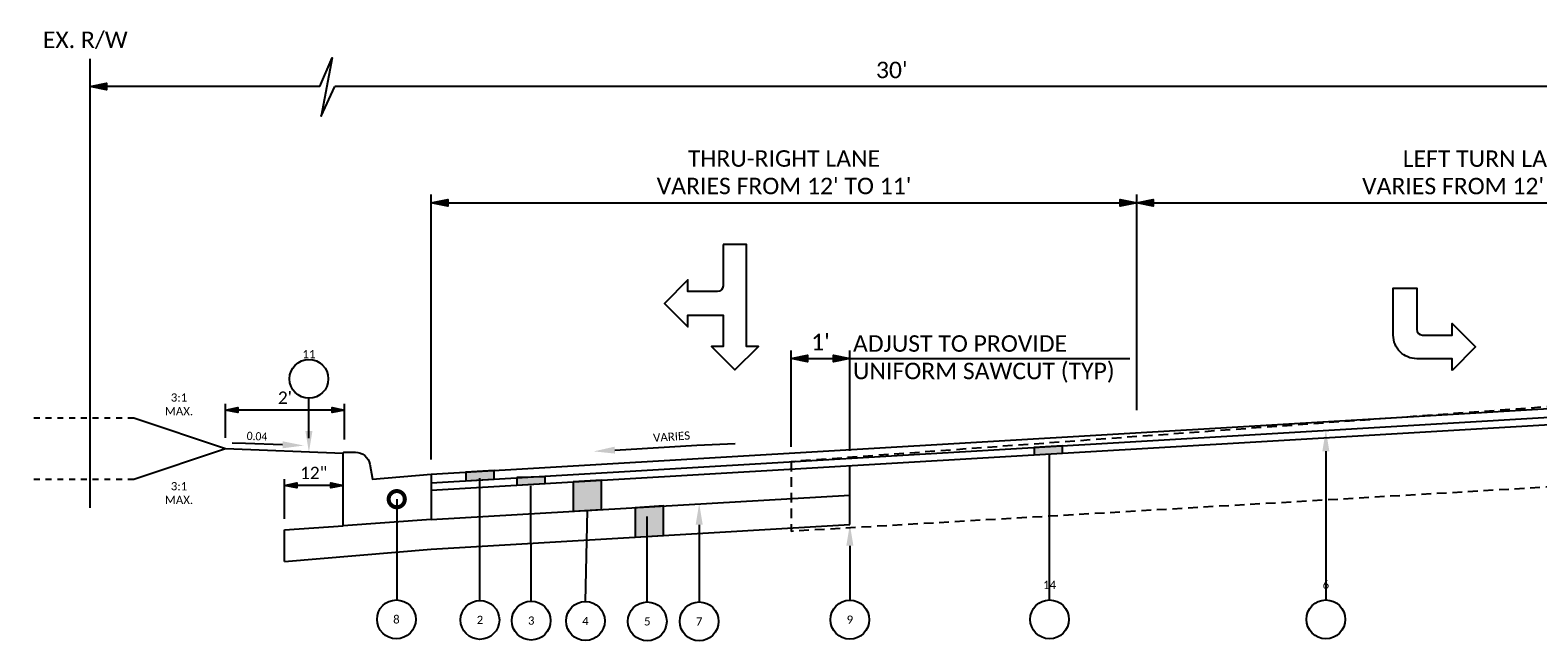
# Model space of a CAD drawing. Header units: feet. Extents: x -1960 to -1731, y 5839 to 5881.
# Tile 1 of 4: x -1960 to -1934, y 5857 to 5867. Entities that reach past the tile are written whole.
import ezdxf
from ezdxf import colors
from ezdxf.entities.mleader import LeaderData, LeaderLine
from ezdxf.math import Vec2, Vec3

# ---------------------------------------------------------------- set-up
doc = ezdxf.new("R2010")
doc.units = ezdxf.units.FT
doc.header["$MEASUREMENT"] = 0
for name, pattern in [('0', [2, 1, 1]), ('OhDOT_USTN2', [0.11, 0.069, -0.041]), ('OhDOT_USTN3', [0.22, 0.165, -0.055]), ('rowex', [0])]:
    doc.linetypes.add(name, pattern=pattern)
for name, color, linetype in [('RW_X_Fee_RW', 6, 'rowex'), ('SH_Text', 7, 'Continuous'), ('SH_TextM', 7, 'Continuous'), ('XS_P_Curb', 254, 'Continuous'), ('XS_P_Pavt_Layers', 7, 'Continuous'), ('XS_X_Ground_Line', 3, 'OhDOT_USTN2'), ('XS_X_Pavt', 133, 'OhDOT_USTN3')]:
    doc.layers.add(name, color=color, linetype=linetype)
doc.styles.add('Slanted Normal (0.14) Font 31', font='calibri.ttf', dxfattribs={"height": 0.14})
doc.styles.add('Slanted-Normal', font='calibri.ttf', dxfattribs={"height": 0.14})
doc.styles.add('Straight Normal (0.14) Font 30', font='calibri.ttf', dxfattribs={"height": 0.14})
doc.dimstyles.new('Dec-0  Slanted', dxfattribs={"dimtxt": 0.14, "dimasz": 0.14, "dimexe": 0.07, "dimexo": 0.125, "dimgap": 0.07, "dimtad": 1, "dimdec": 0, "dimzin": 3, "dimdsep": 46, "dimtxsty": 'Slanted-Normal', "dimblk": 'Dim1', "dimcen": 0, "dimclrd": 95, "dimclre": 95, "dimclrt": 7, "dimaunit": 1, "dimadec": 5, "dimazin": 3, "dimtfac": 1, "dimtdec": 0, "dimtmove": 0, "dimatfit": 0, "dimldrblk": 'Dim1', "dimfxl": 1, "dimtolj": 1, "dimtzin": 0, "dimlwd": -1, "dimlwe": -1, "dimarcsym": 0})

# ---------------------------------------------------------------- blocks, each defined once
blk = doc.blocks.new('Dim1')
h = blk.add_hatch(color=4)
h.dxf.hatch_style = 1
h.paths.add_polyline_path([(0, 0), (-1, -0.2), (-1, 0.2)])
at = {"color": 4}
blk.add_lwpolyline([(0, 0), (-1, -0.2), (-1, 0.2), (0, 0)], dxfattribs=at)
blk = doc.blocks.new('*D940')
at = {"layer": 'Defpoints', "color": 0, "transparency": 16777216}
for p in [(-1928.777, 5864.263), (-1928.777, 5861.005), (-1940.776, 5860.491)]:
    blk.add_point(p, dxfattribs=at)
at = {"layer": 'SH_TextM', "color": 95, "linetype": 'Continuous', "transparency": 16777216}
for p, q in [((-1940.776, 5860.741), (-1940.776, 5864.403)), ((-1928.777, 5861.255), (-1928.777, 5864.403)), ((-1940.496, 5864.263), (-1929.057, 5864.263))]:
    blk.add_line(p, q, dxfattribs=at)
at = {"layer": 'SH_TextM', "color": 95, "transparency": 16777216, "xscale": 0.28, "yscale": 0.28, "zscale": 0.28, "rotation": 180}
blk.add_blockref('Dim1', (-1940.776, 5864.263), dxfattribs=at)
at = {"layer": 'SH_TextM', "color": 95, "transparency": 16777216, "xscale": 0.28, "yscale": 0.28, "zscale": 0.28}
blk.add_blockref('Dim1', (-1928.777, 5864.263), dxfattribs=at)
at = {"layer": 'SH_TextM', "color": 7, "transparency": 16777216, "insert": (-1934.776, 5864.78), "char_height": 0.28, "width": 6.77981, "attachment_point": 5, "style": 'Slanted-Normal'}
blk.add_mtext("\\A1;LEFT TURN LANE \\PVARIES FROM 12' TO 11'", dxfattribs=at)
blk = doc.blocks.new('*D941')
at = {"layer": 'Defpoints', "color": 0, "transparency": 16777216}
for p in [(-1940.776, 5864.263), (-1940.776, 5860.491), (-1952.776, 5859.652)]:
    blk.add_point(p, dxfattribs=at)
at = {"layer": 'SH_TextM', "color": 95, "linetype": 'Continuous', "transparency": 16777216}
for p, q in [((-1952.776, 5859.902), (-1952.776, 5864.403)), ((-1940.776, 5860.741), (-1940.776, 5864.403)), ((-1952.496, 5864.263), (-1941.056, 5864.263))]:
    blk.add_line(p, q, dxfattribs=at)
at = {"layer": 'SH_TextM', "color": 95, "transparency": 16777216, "xscale": 0.28, "yscale": 0.28, "zscale": 0.28, "rotation": 180}
blk.add_blockref('Dim1', (-1952.776, 5864.263), dxfattribs=at)
at = {"layer": 'SH_TextM', "color": 95, "transparency": 16777216, "xscale": 0.28, "yscale": 0.28, "zscale": 0.28}
blk.add_blockref('Dim1', (-1940.776, 5864.263), dxfattribs=at)
at = {"layer": 'SH_TextM', "color": 7, "transparency": 16777216, "insert": (-1946.776, 5864.782), "char_height": 0.28, "width": 6.77981, "attachment_point": 5, "style": 'Slanted-Normal'}
blk.add_mtext("\\A1;THRU-RIGHT LANE \\PVARIES FROM 12' TO 11'", dxfattribs=at)
blk = doc.blocks.new('_DotSmall')
at = {"color": 0, "linetype": 'ByBlock', "const_width": 0.5}
blk.add_lwpolyline([(-0.0625, 0, 1), (0.0625, 0, 1)], format="xyb", close=True, dxfattribs=at)
blk = doc.blocks.new('*D949')
at = {"layer": 'Defpoints', "color": 0, "transparency": 16777216}
for p in [(-1955.276, 5859.462), (-1955.276, 5858.706), (-1954.276, 5858.776)]:
    blk.add_point(p, dxfattribs=at)
at = {"layer": 'SH_TextM', "color": 95, "linetype": 'Continuous', "transparency": 16777216}
for p, q in [((-1955.276, 5858.894), (-1955.276, 5859.567)), ((-1954.486, 5859.462), (-1955.066, 5859.462)), ((-1954.276, 5858.963), (-1954.276, 5859.567))]:
    blk.add_line(p, q, dxfattribs=at)
at = {"layer": 'SH_TextM', "color": 95, "transparency": 16777216, "xscale": 0.21, "yscale": 0.21, "zscale": 0.21, "rotation": 180}
blk.add_blockref('Dim1', (-1955.276, 5859.462), dxfattribs=at)
at = {"layer": 'SH_TextM', "color": 95, "transparency": 16777216, "xscale": 0.21, "yscale": 0.21, "zscale": 0.21}
blk.add_blockref('Dim1', (-1954.276, 5859.462), dxfattribs=at)
at = {"layer": 'SH_TextM', "color": 7, "transparency": 16777216, "insert": (-1954.776, 5859.673), "char_height": 0.21, "attachment_point": 5, "style": 'Slanted-Normal'}
blk.add_mtext('\\A1;12"', dxfattribs=at)
blk = doc.blocks.new('*D950')
at = {"layer": 'Defpoints', "color": 0, "transparency": 16777216}
for p in [(-1956.276, 5860.741), (-1956.276, 5860.085), (-1954.255, 5860.055)]:
    blk.add_point(p, dxfattribs=at)
at = {"layer": 'SH_TextM', "color": 95, "linetype": 'Continuous', "transparency": 16777216}
for p, q in [((-1956.276, 5860.272), (-1956.276, 5860.846)), ((-1954.465, 5860.741), (-1956.066, 5860.741)), ((-1954.255, 5860.243), (-1954.255, 5860.846))]:
    blk.add_line(p, q, dxfattribs=at)
at = {"layer": 'SH_TextM', "color": 95, "transparency": 16777216, "xscale": 0.21, "yscale": 0.21, "zscale": 0.21, "rotation": 180}
blk.add_blockref('Dim1', (-1956.276, 5860.741), dxfattribs=at)
at = {"layer": 'SH_TextM', "color": 95, "transparency": 16777216, "xscale": 0.21, "yscale": 0.21, "zscale": 0.21}
blk.add_blockref('Dim1', (-1954.255, 5860.741), dxfattribs=at)
at = {"layer": 'SH_TextM', "color": 7, "transparency": 16777216, "insert": (-1955.266, 5860.952), "char_height": 0.21, "attachment_point": 5, "style": 'Slanted-Normal'}
blk.add_mtext("\\A1;2'", dxfattribs=at)
blk = doc.blocks.new('*D951')
at = {"layer": 'Defpoints', "color": 0, "transparency": 16777216}
for p in [(-1945.656, 5861.617), (-1946.656, 5859.865), (-1945.656, 5859.799)]:
    blk.add_point(p, dxfattribs=at)
at = {"layer": 'SH_TextM', "color": 95, "linetype": 'Continuous', "transparency": 16777216}
for p, q in [((-1946.656, 5860.115), (-1946.656, 5861.757)), ((-1945.656, 5860.049), (-1945.656, 5861.757)), ((-1946.376, 5861.617), (-1945.936, 5861.617))]:
    blk.add_line(p, q, dxfattribs=at)
at = {"layer": 'SH_TextM', "color": 95, "transparency": 16777216, "xscale": 0.28, "yscale": 0.28, "zscale": 0.28, "rotation": 180}
blk.add_blockref('Dim1', (-1946.656, 5861.617), dxfattribs=at)
at = {"layer": 'SH_TextM', "color": 95, "transparency": 16777216, "xscale": 0.28, "yscale": 0.28, "zscale": 0.28}
blk.add_blockref('Dim1', (-1945.656, 5861.617), dxfattribs=at)
at = {"layer": 'SH_TextM', "color": 7, "transparency": 16777216, "insert": (-1946.156, 5861.897), "char_height": 0.28, "attachment_point": 5, "style": 'Slanted-Normal'}
blk.add_mtext("\\A1;1'", dxfattribs=at)

msp = doc.modelspace()

# ---------------------------------------------------------------- hatches: boundary and pattern name
at = {"layer": 'SH_Text'}
h = msp.add_hatch(color=256, dxfattribs=at)
h.dxf.hatch_style = 1
h.paths.add_polyline_path([(-1942.037, 5860.137), (-1942.522, 5860.108), (-1942.52, 5859.983), (-1942.037, 5860.011)])
h = msp.add_hatch(color=256, dxfattribs=at)
h.dxf.hatch_style = 1
h.paths.add_polyline_path([(-1951.707, 5859.715), (-1952.19, 5859.686), (-1952.19, 5859.54), (-1951.707, 5859.569)])
h = msp.add_hatch(color=256, dxfattribs=at)
h.dxf.hatch_style = 1
h.paths.add_polyline_path([(-1950.84, 5859.62), (-1951.323, 5859.591), (-1951.323, 5859.466), (-1950.84, 5859.494)])
h = msp.add_hatch(color=256, dxfattribs=at)
h.dxf.hatch_style = 1
h.paths.add_polyline_path([(-1949.88, 5859.551), (-1950.363, 5859.522), (-1950.363, 5859.022), (-1949.88, 5859.05)])
h = msp.add_hatch(color=256, dxfattribs=at)
h.dxf.hatch_style = 1
h.paths.add_polyline_path([(-1948.827, 5859.112), (-1949.311, 5859.083), (-1949.311, 5858.583), (-1948.827, 5858.611)])

# ---------------------------------------------------------------- linework, layer by layer
at = {"layer": 'RW_X_Fee_RW', "linetype": '0'}
msp.add_lwpolyline([(-1958.579, 5859.081), (-1958.579, 5866.712)], dxfattribs=at)
at = {"layer": 'SH_Text'}
for p, q in [((-1942.259, 5857.515), (-1942.259, 5859.998)), ((-1951.949, 5857.506), (-1951.949, 5859.585)), ((-1951.077, 5857.494), (-1951.081, 5859.456)), ((-1949.102, 5857.481), (-1949.102, 5858.933))]:
    msp.add_line(p, q, dxfattribs=at)
for points in [[(-1942.522, 5860.108), (-1942.52, 5859.983), (-1942.037, 5860.011), (-1942.037, 5860.137)], [(-1952.19, 5859.686), (-1952.19, 5859.54), (-1951.707, 5859.569), (-1951.707, 5859.715)], [(-1951.323, 5859.597), (-1951.323, 5859.466), (-1950.84, 5859.494), (-1950.84, 5859.607)], [(-1950.363, 5859.522), (-1950.363, 5859.022), (-1949.88, 5859.05), (-1949.88, 5859.551)], [(-1949.311, 5859.083), (-1949.311, 5858.583), (-1948.827, 5858.611), (-1948.827, 5859.112)]]:
    msp.add_lwpolyline(points, close=True, dxfattribs=at)
for points in [[(-1937.559, 5860.042), (-1937.557, 5857.515)], [(-1953.364, 5859.228), (-1953.364, 5857.515)], [(-1948.219, 5858.794), (-1948.218, 5857.481)], [(-1945.657, 5858.437), (-1945.656, 5857.51)]]:
    msp.add_lwpolyline(points, dxfattribs=at)
for centre in [(-1954.858, 5861.272), (-1953.37, 5857.185), (-1951.949, 5857.176), (-1951.077, 5857.164), (-1950.154, 5857.158), (-1949.102, 5857.151), (-1948.219, 5857.151), (-1945.656, 5857.18), (-1942.259, 5857.185), (-1937.559, 5857.185)]:
    msp.add_circle(centre, 0.33, dxfattribs=at)
for points in [[(-1937.619, 5860.042), (-1937.559, 5860.402), (-1937.499, 5860.042)], [(-1948.279, 5858.794), (-1948.219, 5859.154), (-1948.159, 5858.794)], [(-1945.716, 5858.437), (-1945.656, 5858.797), (-1945.596, 5858.437)]]:
    msp.add_solid(points, dxfattribs=at)
at = {"layer": 'SH_TextM', "color": 95, "linetype": 'Continuous'}
for p, q in [((-1954.67, 5866.24), (-1958.299, 5866.24)), ((-1930.223, 5866.24), (-1954.417, 5866.24))]:
    msp.add_line(p, q, dxfattribs=at)
at = {"layer": 'SH_TextM'}
for p, q in [((-1945.656, 5861.617), (-1940.891, 5861.617)), ((-1945.656, 5858.797), (-1945.656, 5859.799)), ((-1952.776, 5858.88), (-1945.656, 5859.298))]:
    msp.add_line(p, q, dxfattribs=at)
at = {"layer": 'SH_TextM', "color": 95, "linetype": 'Continuous'}
msp.add_lwpolyline([(-1954.67, 5866.24), (-1954.465, 5866.726), (-1954.649, 5865.735), (-1954.417, 5866.24)], dxfattribs=at)
at = {"layer": 'SH_TextM'}
for points in [[(-1952.776, 5859.652), (-1938.671, 5860.48), (-1930.676, 5860.95), (-1928.777, 5861.005)], [(-1952.776, 5859.506), (-1938.663, 5860.335), (-1930.669, 5860.804), (-1928.777, 5860.859)], [(-1952.776, 5859.381), (-1938.656, 5860.21), (-1930.664, 5860.679), (-1928.777, 5860.734)], [(-1956.276, 5860.085), (-1957.837, 5860.605)], [(-1956.276, 5860.085), (-1957.837, 5859.564)], [(-1954.276, 5860.005), (-1956.276, 5860.085)], [(-1950.154, 5857.488), (-1950.122, 5859.036)], [(-1955.276, 5858.706), (-1954.276, 5858.776)], [(-1955.276, 5858.168), (-1955.276, 5858.706)], [(-1952.776, 5858.379), (-1945.656, 5858.797)]]:
    msp.add_lwpolyline(points, dxfattribs=at)
at = {"layer": 'SH_TextM', "color": 9, "linetype": 'ByBlock', "lineweight": -2}
msp.add_lwpolyline([(-1954.858, 5860.264), (-1954.858, 5860.942)], dxfattribs=at)
at = {"layer": 'SH_TextM', "color": 9}
msp.add_solid([(-1954.798, 5860.386), (-1954.858, 5860.026), (-1954.918, 5860.386)], dxfattribs=at)
at = {"layer": 'XS_P_Curb'}
msp.add_lwpolyline([(-1952.776, 5859.652), (-1952.776, 5858.88), (-1954.276, 5858.776), (-1954.276, 5859.526), (-1954.276, 5860.005, -0.414214), (-1954.255, 5860.026), (-1954.068, 5860.026, -0.362465), (-1953.822, 5859.82), (-1953.776, 5859.567)], format="xyb", close=True, dxfattribs=at)
at = {"layer": 'XS_P_Pavt_Layers'}
msp.add_line((-1955.276, 5858.168), (-1952.776, 5858.379), dxfattribs=at)
for points in [[(-1947.812, 5863.555), (-1947.812, 5862.853, -0.399365), (-1947.909, 5862.755), (-1948.412, 5862.755), (-1948.412, 5862.955), (-1948.812, 5862.555), (-1948.412, 5862.155), (-1948.412, 5862.355), (-1947.812, 5862.355), (-1947.812, 5861.824), (-1948.012, 5861.824), (-1947.612, 5861.424), (-1947.212, 5861.824), (-1947.412, 5861.824), (-1947.412, 5863.555)], [(-1935.413, 5861.415), (-1935.413, 5861.615), (-1936.013, 5861.615, -0.414214), (-1936.413, 5862.015), (-1936.413, 5862.815), (-1936.013, 5862.815), (-1936.013, 5862.113, 0.399365), (-1935.915, 5862.015), (-1935.413, 5862.015), (-1935.413, 5862.215), (-1935.013, 5861.815)]]:
    msp.add_lwpolyline(points, format="xyb", close=True, dxfattribs=at)
at = {"layer": 'XS_X_Ground_Line'}
for points in [[(-1957.837, 5860.605), (-1959.6, 5860.605)], [(-1957.837, 5859.564), (-1959.6, 5859.564)]]:
    msp.add_lwpolyline(points, dxfattribs=at)
at = {"layer": 'XS_X_Pavt'}
msp.add_line((-1930.479, 5859.626), (-1946.656, 5858.681), dxfattribs=at)
msp.add_lwpolyline([(-1929.936, 5861.076), (-1946.656, 5859.865), (-1946.656, 5858.681)], dxfattribs=at)

# ---------------------------------------------------------------- block references
at = {"layer": 'SH_Text', "xscale": 0.55, "yscale": 0.55, "zscale": 0.55, "rotation": 90}
msp.add_blockref('_DotSmall', (-1953.364, 5859.228), dxfattribs=at)
at = {"layer": 'SH_TextM', "color": 95, "xscale": 0.28, "yscale": 0.28, "zscale": 0.28, "rotation": 180}
msp.add_blockref('Dim1', (-1958.579, 5866.24), dxfattribs=at)

# ---------------------------------------------------------------- texts
at = {"layer": 'SH_Text', "char_height": 0.14, "width": 0.80158, "attachment_point": 5, "style": 'Slanted Normal (0.14) Font 31'}
for s, insert in [('11', (-1954.858, 5861.692)), ('3:1\\PMAX.', (-1957.068, 5860.838)), ('3:1\\PMAX.', (-1957.068, 5859.331)), ('14', (-1942.259, 5857.771)), ('6', (-1937.559, 5857.774)), ('8', (-1953.37, 5857.185)), ('2', (-1951.949, 5857.176)), ('3', (-1951.077, 5857.164)), ('4', (-1950.154, 5857.158)), ('5', (-1949.102, 5857.151)), ('7', (-1948.219, 5857.151)), ('9', (-1945.656, 5857.18))]:
    msp.add_mtext(s, dxfattribs=dict(at, insert=insert))
at = {"layer": 'SH_Text', "char_height": 0.14, "width": 2.82258, "attachment_point": 8, "style": 'Slanted Normal (0.14) Font 31'}
for s, insert, rotation in [('{\\W0.9;0.04}', (-1955.745, 5860.226), 357.2404), ('VARIES', (-1948.684, 5860.22), 3.8294)]:
    msp.add_mtext(s, dxfattribs=dict(at, insert=insert, rotation=rotation))
at = {"layer": 'SH_TextM', "char_height": 0.28, "attachment_point": 1, "style": 'Slanted Normal (0.14) Font 31'}
for s, insert, width in [('EX. R/W', (-1959.384, 5867.174), 1.89493), ('ADJUST TO PROVIDE UNIFORM SAWCUT (TYP)', (-1945.603, 5862.013), 5.28972)]:
    msp.add_mtext(s, dxfattribs=dict(at, insert=insert, width=width))
at = {"layer": 'SH_TextM', "color": 7, "insert": (-1944.943, 5866.52), "char_height": 0.28, "attachment_point": 5, "style": 'Slanted-Normal'}
msp.add_mtext("\\A1;30'", dxfattribs=at)

# ---------------------------------------------------------------- dimensions: what is measured, and where the dimension line sits
at = {"layer": 'SH_TextM'}
for base, p1, p2, text, picture, middle in [((-1940.776, 5864.263), (-1952.776, 5859.652), (-1940.776, 5860.491), "THRU-RIGHT LANE \\PVARIES FROM 12' TO 11'", '*D941', (-1946.776, 5864.782)), ((-1928.777, 5864.263), (-1940.776, 5860.491), (-1928.777, 5861.005), "LEFT TURN LANE \\PVARIES FROM 12' TO 11'", '*D940', (-1934.776, 5864.78)), ((-1956.276, 5860.741), (-1954.255, 5860.055), (-1956.276, 5860.085), "2'", '*D950', (-1955.266, 5860.952)), ((-1955.276, 5859.462), (-1954.276, 5858.776), (-1955.276, 5858.706), '12"', '*D949', (-1954.776, 5859.673))]:
    dim = msp.add_linear_dim(base=base, p1=p1, p2=p2, text=text, dimstyle='Dec-0  Slanted', override={"dimpost": "'"}, dxfattribs=at)
    dim.commit()
    dim.dimension.update_dxf_attribs({"geometry": picture, "text_midpoint": middle})
dim = msp.add_linear_dim(base=(-1945.656, 5861.617), p1=(-1946.656, 5859.865), p2=(-1945.656, 5859.799), dimstyle='Dec-0  Slanted', override={"dimpost": "'"}, dxfattribs=at)
dim.commit()
dim.dimension.update_dxf_attribs({"geometry": '*D951', "text_midpoint": (-1946.156, 5861.897)})

# ---------------------------------------------------------------- leaders
at = {"layer": 'SH_Text'}
ml = msp.add_multileader_mtext('Standard', dxfattribs=at)
ml.set_content('', color=256, style='Straight Normal (0.14) Font 30')
ml.set_leader_properties(color=9)
ml.build(insert=Vec2(0, 0))
ml.multileader.update_dxf_attribs({"text_left_attachment_type": 2, "text_right_attachment_type": 2, "dogleg_length": 0.15, "arrow_head_size": 0.36, "scale": 2})
ctx = ml.context
ctx.base_point, ctx.scale, ctx.char_height, ctx.arrow_head_size, ctx.landing_gap_size, ctx.plane_origin, ctx.plane_x_axis, ctx.plane_y_axis = Vec3(-1956.522, 5860.192), 2, 0.28, 0.36, 0.18, Vec3(-1954.945, 5860.139), Vec3(0.999531, -0.030638), Vec3(0.030638, 0.999531)
ctx.left_attachment, ctx.right_attachment = 2, 2
notes = []
notes.append((ctx, [(0, (1, 1, 0), (-1955.936, 5860.174), (-0.999531, 0.030638), 0.226, [(0, [(-1954.945, 5860.139)], 0, [])])]))
ctx.mtext.insert, ctx.mtext.text_direction, ctx.mtext.rotation, ctx.mtext.flow_direction = Vec3(-1956.338, 5860.327), Vec3(0.999531, -0.030638), 6.252542, 5
ml = msp.add_multileader_mtext('Standard', dxfattribs=at)
ml.set_content('', color=256, style='Straight Normal (0.14) Font 30')
ml.set_leader_properties(color=9)
ml.build(insert=Vec2(0, 0))
ml.multileader.update_dxf_attribs({"text_left_attachment_type": 2, "text_right_attachment_type": 2, "dogleg_length": 0.15, "arrow_head_size": 0.36, "scale": 2})
ctx = ml.context
ctx.base_point, ctx.scale, ctx.char_height, ctx.arrow_head_size, ctx.landing_gap_size, ctx.plane_origin, ctx.plane_x_axis, ctx.plane_y_axis = Vec3(-1947.606, 5860.175), 2, 0.28, 0.36, 0.18, Vec3(-1951.178, 5859.964), Vec3(0.998784, 0.049294), Vec3(-0.049294, 0.998784)
ctx.left_attachment, ctx.right_attachment = 2, 2
notes.append((ctx, [(0, (1, 1, 0), (-1948.257, 5860.143), (0.998784, 0.049294), 0.652, [(0, [(-1950.014, 5860.04)], 0, [])])]))
ctx.mtext.insert, ctx.mtext.text_direction, ctx.mtext.rotation, ctx.mtext.flow_direction = Vec3(-1947.433, 5860.324), Vec3(0.998784, 0.049294), 0.049314, 5
for ctx, leaders in notes:
    for number, flags, end, landing, length, lines in leaders:
        leader = LeaderData()
        leader.index, (leader.has_last_leader_line, leader.has_dogleg_vector, leader.attachment_direction) = number, flags
        leader.last_leader_point, leader.dogleg_vector, leader.dogleg_length = Vec3(end), Vec3(landing), length
        for number, points, colour, breaks in lines:
            line = LeaderLine()
            line.index, line.vertices, line.color, line.breaks = number, Vec3.list(points), colors.encode_raw_color(colour), breaks
            leader.lines.append(line)
        ctx.leaders.append(leader)

doc.saveas('drawing.dxf')
